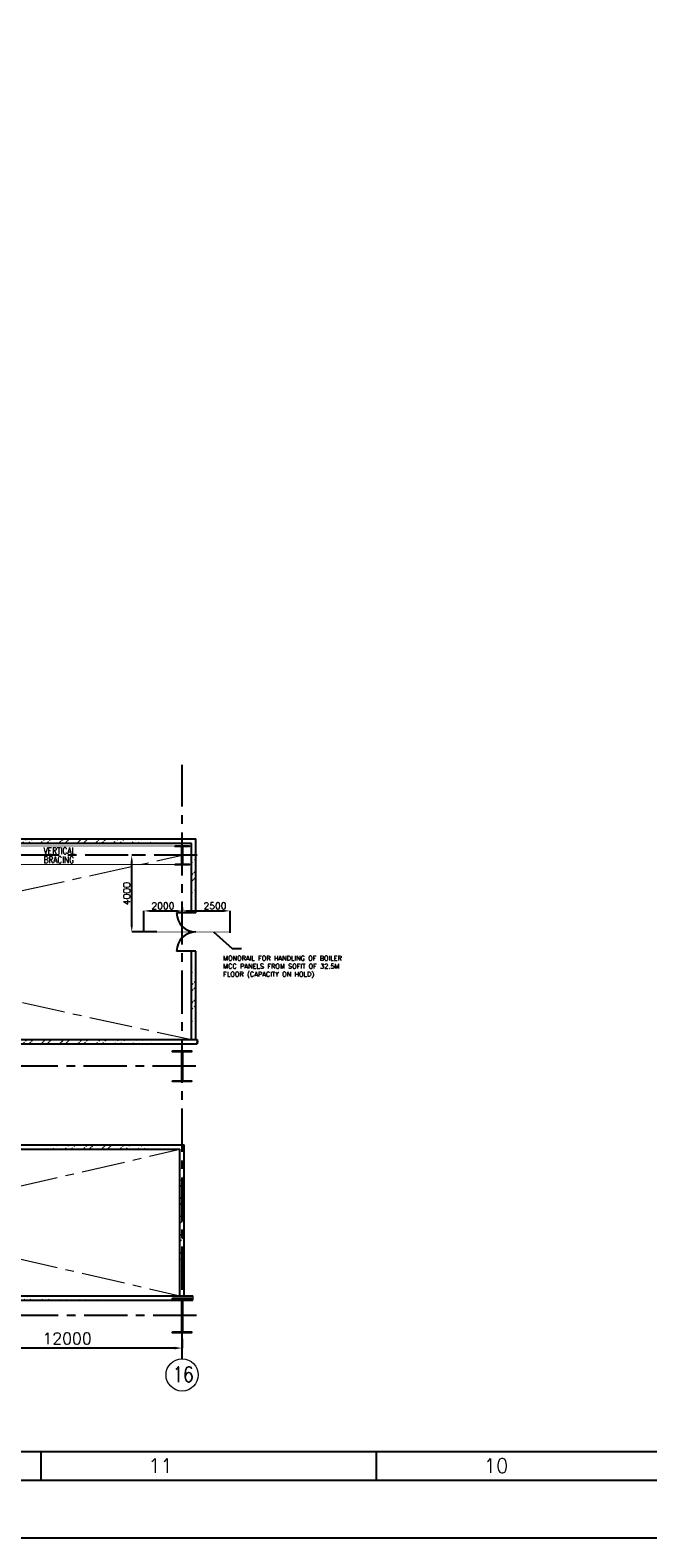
# Model space of a CAD drawing. Header units: inches. Extents: x 0 to 1544102, y -487208 to 23144100.
# Tile 4 of 13: x 102926 to 135145, y -287698 to -209068. Entities that reach past the tile are written whole.
import ezdxf
from ezdxf.enums import TextEntityAlignment as Align

# ---------------------------------------------------------------- set-up
doc = ezdxf.new("R2010")
doc.units = ezdxf.units.IN
doc.header["$LTSCALE"] = 1800
doc.header["$MEASUREMENT"] = 0
doc.linetypes.add('CENTER', pattern=[2, 1.25, -0.25, 0.25, -0.25])
doc.linetypes.add('HIDDEN', pattern=[0.375, 0.25, -0.125])
doc.layers.get('0').update_dxf_attribs({"color": 253, "lineweight": 9})
for name, color, linetype in [('BRACING', 1, 'HIDDEN'), ('COL', 1, 'Continuous'), ('FORMAT', 9, 'Continuous'), ('GRID', 251, 'CENTER'), ('STEEL', 231, 'Continuous'), ('TEXT', 3, 'Continuous'), ('WALL', 6, 'Continuous')]:
    doc.layers.add(name, color=color, linetype=linetype)
doc.layers.add('CEN', color=2, linetype='CENTER', lineweight=15)
doc.layers.add('DIM', color=4, linetype='Continuous', lineweight=18)
doc.styles.add('ROMANC', font='ROMANC.SHX')
doc.styles.add('ROMANS', font='romans.shx')
doc.styles.add('ROMANT', font='romant')
doc.dimstyles.new('K2', dxfattribs={"dimtxt": 600, "dimasz": 400, "dimexe": 200, "dimexo": 200, "dimgap": 200, "dimtad": 1, "dimdec": 0, "dimzin": 0, "dimdsep": 46, "dimtxsty": 'ROMANC', "dimcen": 0.09, "dimclrd": 256, "dimclrt": 4, "dimadec": 0, "dimazin": 0, "dimtfac": 1, "dimtdec": 0, "dimtofl": 0, "dimtmove": 1, "dimatfit": 3, "dimfxl": 0.18, "dimtolj": 1, "dimtzin": 0, "dimarcsym": 0})
doc.dimstyles.new('USER175', dxfattribs={"dimscale": 175, "dimtxt": 2, "dimasz": 1.75, "dimexe": 0, "dimexo": 0, "dimgap": 0.5, "dimtad": 1, "dimdec": 0, "dimzin": 0, "dimdsep": 46, "dimtxsty": 'ROMANS', "dimcen": 0, "dimclrd": 4, "dimclre": 4, "dimclrt": 4, "dimadec": 0, "dimazin": 0, "dimtfac": 0.09, "dimtdec": 0, "dimtix": 1, "dimtofl": 0, "dimtmove": 0, "dimatfit": 3, "dimfxl": 1, "dimtolj": 1, "dimtzin": 0, "dimarcsym": 0})
pattern_1 = [(45, (-320647.8, -240291.9), (-477.2971, 477.2971), []), (45, (-320329.6, -240291.9), (-477.2971, 477.2971), [])]
pattern_2 = [(45, (-320647.8, -241291.9), (-477.2971, 477.2971), []), (45, (-320329.6, -241291.9), (-477.2971, 477.2971), [])]

# ---------------------------------------------------------------- blocks, each defined once
blk = doc.blocks.new('SHEET_A0')
at = {"layer": 'FORMAT'}
for p, q in [((24, 18), (1076, 18)), ((414, 12), (414, 18)), ((484, 12), (484, 18)), ((12, 12), (1177, 12))]:
    blk.add_line(p, q, dxfattribs=at)
blk.add_lwpolyline([(1189, 841), (0, 841), (0, 0), (1189, 0)], close=True, dxfattribs=at)
at = {"layer": 'FORMAT', "style": 'ROMANS'}
for s, p in [('11', (436.34, 13.53)), ('10', (506.34, 13.53))]:
    blk.add_text(s, height=3, dxfattribs=at).set_placement(p)
at = {"layer": 'FORMAT', "color": 3, "flags": 13}
for tag, height, rotation, style, p in [('DRGNO', 3.5, 180, 'ROMANT', (99.42, 824.44)), ('FILE_PATH', 2, 90, 'ROMANS', (18.35, 51.64))]:
    blk.add_attdef(tag, text='', height=height, rotation=rotation, dxfattribs=dict(at, style=style)).set_placement(p, align=Align.MIDDLE_LEFT)
for tag, height, style, p in [('DRN', 2, 'ROMANS', (1122.62, 62.51)), ('DESIGN', 2, 'ROMANS', (1122.62, 58.59)), ('CHD', 2, 'ROMANS', (1122.62, 54.43)), ('APPD', 2, 'ROMANS', (1122.62, 50.27)), ('SCALE', 2, 'ROMANS', (1088.44, 28.38)), ('DRGNO', 3.5, 'ROMANT', (1105.05, 23))]:
    blk.add_attdef(tag, text='', height=height, dxfattribs=dict(at, style=style)).set_placement(p, align=Align.MIDDLE_LEFT)
at = {"layer": 'FORMAT', "color": 3, "style": 'ROMANS', "width": 0.8, "flags": 13}
for p in [(1162.9, 62.51), (1162.9, 58.35), (1162.9, 54.19), (1162.9, 50.16)]:
    blk.add_attdef('DATE', text='', height=2, dxfattribs=at).set_placement(p, align=Align.MIDDLE_LEFT)
at = {"layer": 'FORMAT', "color": 3, "style": 'ROMANS', "flags": 13}
for tag, p in [('1', (1119.96, 13.98)), ('REV', (1156.97, 13.98))]:
    blk.add_attdef(tag, p, '', height=2, dxfattribs=at)
blk = doc.blocks.new('*D395')
at = {"layer": 'DIM', "color": 0, "lineweight": -2, "transparency": 16777216}
for p, q in [((98852, -277170), (98852, -277802)), ((110852, -277320), (110852, -277802))]:
    blk.add_line(p, q, dxfattribs=at)
at = {"layer": 'DIM', "lineweight": -2, "transparency": 16777216}
blk.add_line((110452, -277802), (99252, -277802), dxfattribs=at)
at = {"layer": 'DIM', "transparency": 16777216}
for points in [[(99252, -277735), (99252, -277868), (98852, -277802)], [(110452, -277735), (110452, -277868), (110852, -277802)]]:
    blk.add_solid(points, dxfattribs=at)
at = {"layer": 'DIM', "color": 4, "transparency": 16777216, "insert": (104852, -277302), "char_height": 600, "attachment_point": 5, "style": 'ROMANC'}
blk.add_mtext('\\A1;12000', dxfattribs=at)
blk = doc.blocks.new('C-ROW COLUMN')
at = {"layer": 'COL'}
h = blk.add_hatch(dxfattribs=at)
h.set_pattern_fill('ANSI31', color=256, scale=200, style=0)
h.set_pattern_definition([(45, (-1315.907, -6.545), (-17.6776695, 17.6776695), [])])
h.paths.add_polyline_path([(77950, 120865), (76960, 120865), (76960, 120820), (77950, 120820)])
h.paths.add_polyline_path([(77478, 120820), (77433, 120820), (77433, 119310), (77478, 119310)])
h.paths.add_polyline_path([(77950, 119310), (76960, 119310), (76960, 119265), (77950, 119265)])
at = {"layer": 'CEN'}
for p, q in [((77455, 119265), (77455, 120865)), ((77264, 120065), (77647, 120065))]:
    blk.add_line(p, q, dxfattribs=at)
at = {"layer": 'COL'}
for points in [[(76960, 120865), (77950, 120865), (77950, 120820), (76960, 120820)], [(77433, 120820), (77478, 120820), (77478, 119310), (77433, 119310)], [(76960, 119310), (77950, 119310), (77950, 119265), (76960, 119265)]]:
    blk.add_lwpolyline(points, close=True, dxfattribs=at)
blk = doc.blocks.new('B-ROW COLUMN')
at = {"layer": 'COL'}
h = blk.add_hatch(dxfattribs=at)
h.set_pattern_fill('ANSI31', color=256, scale=200, style=0)
h.set_pattern_definition([(45, (155648.048, 63141.767), (-17.67767, 17.67767), [])])
h.paths.add_polyline_path([(171095, 85178), (172085, 85178), (172085, 85128), (171095, 85128)])
h.paths.add_polyline_path([(171574, 86878), (171606, 86878), (171606, 85178), (171574, 85178)])
h.paths.add_polyline_path([(171095, 86928), (172085, 86928), (172085, 86878), (171095, 86878)])
blk.add_line((171590, 85128), (171590, 86928))
at = {"layer": 'CEN'}
for p, q in [((171590, 85128), (171590, 86928)), ((171399, 86028), (171782, 86028))]:
    blk.add_line(p, q, dxfattribs=at)
at = {"layer": 'COL'}
for points in [[(171095, 86928), (172085, 86928), (172085, 86878), (171095, 86878)], [(171574, 86878), (171606, 86878), (171606, 85178), (171574, 85178)], [(171095, 85178), (172085, 85178), (172085, 85128), (171095, 85128)]]:
    blk.add_lwpolyline(points, close=True, dxfattribs=at)
blk = doc.blocks.new('D-ROW COLUMN')
at = {"layer": 'COL'}
h = blk.add_hatch(dxfattribs=at)
h.set_pattern_fill('ANSI31', color=256, scale=200, angle=180, style=0)
h.set_pattern_definition([(225, (-560004.63, -115195.517), (17.6776695, -17.6776695), [])])
h.paths.add_polyline_path([(370, 500), (0, 500), (0, 460), (14, 460), (370, 460)])
h.paths.add_polyline_path([(0, 500), (-370, 500), (-370, 460), (0, 460)])
h.paths.add_polyline_path([(14, 460), (0, 460), (0, 0), (14, 0)])
h.paths.add_polyline_path([(0, 460), (-14, 460), (-14, 0), (0, 0)])
h.paths.add_polyline_path([(14, 0), (0, 0), (0, -460), (14, -460)])
h.paths.add_polyline_path([(0, 0), (-14, 0), (-14, -460), (0, -460)])
h.paths.add_polyline_path([(370, -460), (0, -460), (0, -500), (370, -500)])
h.paths.add_polyline_path([(0, -460), (-14, -460), (-370, -460), (-370, -500), (0, -500)])
at = {"layer": 'CEN'}
for p, q in [((192, 0), (-192, 0)), ((0, 500), (0, -500))]:
    blk.add_line(p, q, dxfattribs=at)
at = {"layer": 'COL'}
for points in [[(-370, 500), (370, 500), (370, 460), (-370, 460)], [(-14, 460), (14, 460), (14, -460), (-14, -460)], [(-370, -460), (370, -460), (370, -500), (-370, -500)]]:
    blk.add_lwpolyline(points, close=True, dxfattribs=at)
blk = doc.blocks.new('*D548')
at = {"layer": 'DIM', "color": 4, "lineweight": -2, "transparency": 16777216}
for p, q in [((108591, -252101), (108224, -252101)), ((108224, -255795), (108224, -252407)), ((109527, -256101), (108224, -256101))]:
    blk.add_line(p, q, dxfattribs=at)
at = {"layer": 'DIM', "color": 4, "transparency": 16777216}
for points in [[(108173, -252407), (108275, -252407), (108224, -252101)], [(108173, -255795), (108275, -255795), (108224, -256101)]]:
    blk.add_solid(points, dxfattribs=at)
at = {"layer": 'DIM', "color": 4, "transparency": 16777216, "insert": (107962, -254101), "char_height": 350, "attachment_point": 5, "rotation": 90, "style": 'ROMANS'}
blk.add_mtext('\\A1;4000', dxfattribs=at)
blk = doc.blocks.new('*D551')
at = {"layer": 'DIM', "color": 4, "lineweight": -2, "transparency": 16777216}
for p, q in [((108852, -256101), (108852, -255002)), ((109159, -255002), (110546, -255002)), ((110852, -255002), (110852, -255002))]:
    blk.add_line(p, q, dxfattribs=at)
at = {"layer": 'DIM', "color": 4, "transparency": 16777216}
for points in [[(109159, -254951), (109159, -255053), (108852, -255002)], [(110546, -254951), (110546, -255053), (110852, -255002)]]:
    blk.add_solid(points, dxfattribs=at)
at = {"layer": 'DIM', "color": 4, "transparency": 16777216, "insert": (109852, -254740), "char_height": 350, "attachment_point": 5, "style": 'ROMANS'}
blk.add_mtext('\\A1;2000', dxfattribs=at)
blk = doc.blocks.new('*D552')
at = {"layer": 'DIM', "color": 4, "lineweight": -2, "transparency": 16777216}
for p, q in [((110852, -254825), (110852, -255001)), ((111159, -255001), (113046, -255001)), ((113352, -256147), (113352, -255001))]:
    blk.add_line(p, q, dxfattribs=at)
at = {"layer": 'DIM', "color": 4, "transparency": 16777216}
for points in [[(111159, -254950), (111159, -255052), (110852, -255001)], [(113046, -254950), (113046, -255052), (113352, -255001)]]:
    blk.add_solid(points, dxfattribs=at)
at = {"layer": 'DIM', "color": 4, "transparency": 16777216, "insert": (112569, -254738), "char_height": 350, "attachment_point": 5, "style": 'ROMANS'}
blk.add_mtext('\\A1;2500', dxfattribs=at)

msp = doc.modelspace()

# ---------------------------------------------------------------- hatches: boundary and pattern name
h = msp.add_hatch()
h.set_pattern_fill('ANSI32', color=256, scale=1800, style=0)
h.set_pattern_definition(pattern_1)
edge = h.paths.add_edge_path()
edge.add_line((99567.36, -251236.25), (111567.36, -251236.25))
edge.add_line((99337.36, -251466.25), (111337.36, -251466.25))
h = msp.add_hatch()
h.set_pattern_fill('ANSI32', color=256, scale=1800, style=0)
h.set_pattern_definition(pattern_1)
edge = h.paths.add_edge_path()
edge.add_line((111337.36, -255101.25), (111337.36, -251466.25))
edge.add_line((111567.36, -255101.25), (111567.36, -251236.25))
h = msp.add_hatch()
h.set_pattern_fill('ANSI32', color=256, scale=1800, style=0)
h.set_pattern_definition(pattern_1)
edge = h.paths.add_edge_path()
edge.add_line((111337.36, -261711.25), (111337.36, -257101.25))
edge.add_line((111567.36, -261711.25), (111567.36, -257101.25))
h = msp.add_hatch()
h.set_pattern_fill('ANSI32', color=256, scale=1800, style=0)
h.set_pattern_definition(pattern_1)
edge = h.paths.add_edge_path()
edge.add_line((96925.97, -261711.25), (111644.65, -261711.25))
edge.add_line((96925.97, -261941.25), (111644.65, -261941.25))
h = msp.add_hatch()
h.set_pattern_fill('ANSI32', color=256, scale=1800, style=0)
h.set_pattern_definition(pattern_2)
edge = h.paths.add_edge_path()
edge.add_line((102352.36, -267201.25), (110967.36, -267201.25))
edge.add_line((102352.36, -267431.25), (110737.36, -267431.25))
h = msp.add_hatch()
h.set_pattern_fill('ANSI32', color=256, scale=1800, style=0)
h.set_pattern_definition(pattern_2)
edge = h.paths.add_edge_path()
edge.add_line((110967.36, -275071.25), (110967.36, -267201.25))
edge.add_line((110737.36, -275071.25), (110737.36, -267431.25))
h = msp.add_hatch()
h.set_pattern_fill('ANSI32', color=256, scale=1800, style=0)
h.set_pattern_definition(pattern_2)
edge = h.paths.add_edge_path()
edge.add_line((73036.38, -275071.25), (111403.45, -275071.25))
edge.add_line((73252.36, -275301.25), (111403.45, -275301.25))

# ---------------------------------------------------------------- linework, layer by layer
msp.add_lwpolyline([(111403.45, -275071.25), (111403.45, -275167.08), (111426.45, -275167.08), (111380.45, -275205.41), (111403.45, -275205.41), (111403.45, -275301.25)])
msp.add_circle((110852.36, -279201.5), 840.34)
msp.add_circle((110852.36, -279201.5), 840.34)
at = {"layer": 'BRACING', "const_width": 40}
for points in [[(99222.36, -251621.25), (110482.36, -251621.25)], [(99222.36, -252581.25), (110482.36, -252581.25)]]:
    msp.add_lwpolyline(points, dxfattribs=at)
at = {"layer": 'CEN'}
for p, q in [((67352.36, -261711.25), (110852.36, -252101.25)), ((67352.36, -252101.25), (111337.36, -261711.25)), ((77582.36, -275071.25), (110737.36, -267431.25)), ((77582.36, -267431.25), (110737.36, -275071.25))]:
    msp.add_line(p, q, dxfattribs=at)
at = {"layer": 'GRID'}
for p, q in [((110852.36, -278361.16), (110852.36, -247376.9)), ((111644.86, -252101.25), (58642.9, -252101.25)), ((111565.65, -263101.25), (56566.18, -263101.25)), ((111595.74, -276101.25), (56566.18, -276101.25))]:
    msp.add_line(p, q, dxfattribs=at)
at = {"layer": 'STEEL', "const_width": 30}
msp.add_lwpolyline([(108852.36, -256101.25), (113352.36, -256101.25)], dxfattribs=at)
at = {"layer": 'WALL'}
for p, q in [((99337.36, -251466.25), (111337.36, -251466.25)), ((99567.36, -251236.25), (111567.36, -251236.25)), ((111337.36, -255101.25), (111337.36, -251466.25)), ((111567.36, -255101.25), (111567.36, -251236.25)), ((111567.36, -255101.25), (110567.36, -255101.25)), ((111567.36, -257101.25), (110567.36, -257101.25)), ((111337.36, -261711.25), (111337.36, -257101.25)), ((111567.36, -261711.25), (111567.36, -257101.25)), ((96925.97, -261711.25), (111644.65, -261711.25)), ((96925.97, -261941.25), (111644.65, -261941.25)), ((102352.36, -267201.25), (110967.36, -267201.25)), ((110967.36, -275071.25), (110967.36, -267201.25)), ((102352.36, -267431.25), (110737.36, -267431.25)), ((110737.36, -275071.25), (110737.36, -267431.25)), ((73036.38, -275071.25), (111403.45, -275071.25)), ((73252.36, -275301.25), (111403.45, -275301.25))]:
    msp.add_line(p, q, dxfattribs=at)
msp.add_lwpolyline([(111644.65, -261711.25), (111644.65, -261807.08), (111667.65, -261807.08), (111621.65, -261845.41), (111644.65, -261845.41), (111644.65, -261941.25)], dxfattribs=at)
for centre, start, end in [((111567.36, -255101.25), 180, 270), ((111567.36, -257101.25), 90, 180)]:
    msp.add_arc(centre, 1000, start, end, dxfattribs=at)

# ---------------------------------------------------------------- block references
at = {"color": 161, "linetype": 'ByBlock', "xscale": 250, "yscale": 250, "zscale": 250}
msp.add_blockref('SHEET_A0', (0, -287698.08), dxfattribs=at)
for name, p in [('D-ROW COLUMN', (110852.36, -252101.25)), ('C-ROW COLUMN', (33396.92, -383166.4)), ('B-ROW COLUMN', (-60737.86, -362128.87))]:
    msp.add_blockref(name, p)

# ---------------------------------------------------------------- texts
at = {"layer": 'TEXT', "style": 'ROMANC', "width": 0.8}
msp.add_text('16', height=800, dxfattribs=at).set_placement((110357.97, -279571.21))
at = {"layer": 'TEXT', "insert": (103626.89, -251691.25), "char_height": 350, "width": 1838.5567, "attachment_point": 1, "line_spacing_factor": 0.805714, "style": 'ROMANS'}
msp.add_mtext('{\\W0.8;VERTICAL BRACING}', dxfattribs=at)
at = {"layer": 'TEXT', "insert": (112993.98, -257345.82), "char_height": 250, "width": 7325.8005, "attachment_point": 1, "style": 'ROMANS'}
msp.add_mtext('MONORAIL FOR HANDLING OF BOILER MCC PANELS FROM SOFIT OF 32.5M FLOOR (CAPACITY ON HOLD)', dxfattribs=at)

# ---------------------------------------------------------------- dimensions: what is measured, and where the dimension line sits
at = {"layer": 'DIM'}
dim = msp.add_linear_dim(base=(108224.42, -252101.25), p1=(109527.45, -256101.25), p2=(108591.24, -252101.25), angle=90, dimstyle='USER175', dxfattribs=at)
dim.commit()
dim.dimension.update_dxf_attribs({"geometry": '*D548', "text_midpoint": (107961.92, -254101.25)})
dim = msp.add_linear_dim(base=(110852.36, -255002.34), p1=(108852.36, -256101.25), p2=(110852.36, -255002.34), dimstyle='USER175', dxfattribs=at)
dim.commit()
dim.dimension.update_dxf_attribs({"geometry": '*D551', "text_midpoint": (109852.36, -254739.84)})
dim = msp.add_linear_dim(base=(113352.36, -255000.57), p1=(110852.36, -254825.39), p2=(113352.36, -256146.83), dimstyle='USER175', dxfattribs=at)
dim.commit()
dim.dimension.update_dxf_attribs({"geometry": '*D552', "text_midpoint": (112569.45, -255000.57), "dimtype": 160})
dim = msp.add_linear_dim(base=(98852.36, -277801.53), p1=(110852.36, -277319.86), p2=(98852.36, -277169.91), angle=180, dimstyle='K2', override={"dimexe": 0, "dimexo": 0}, dxfattribs=at)
dim.commit()
dim.dimension.update_dxf_attribs({"geometry": '*D395', "text_midpoint": (104852.36, -277301.53)})

# ---------------------------------------------------------------- leaders
msp.add_leader([(112497.44, -256101.25), (113471.05, -256969.37), (113958.05, -256969.37)], dimstyle='USER175', override={"dimgap": 0.5, "dimtad": 0}, dxfattribs=at)

doc.saveas('drawing.dxf')
